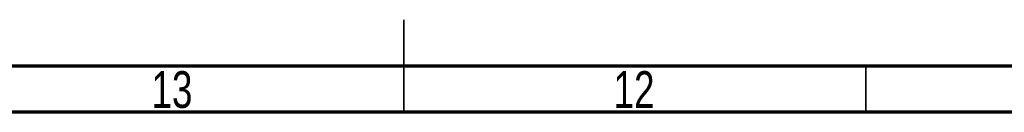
# Model space of a CAD drawing. Header units: millimetres. Extents: x 15 to 1184, y 5 to 836.
# Tile 4 of 27: x 558 to 664, y 5 to 15. Entities that reach past the tile are written whole.
import ezdxf

# ---------------------------------------------------------------- set-up
doc = ezdxf.new("R2010")
doc.units = ezdxf.units.MM
doc.styles.add('SLDTEXTSTYLE0', font='TXT', dxfattribs={"width": 0.75})

msp = doc.modelspace()

# ---------------------------------------------------------------- linework, layer by layer
at = {"color": 7, "linetype": 'Continuous', "lineweight": 35}
for p, q in [((599.5, 5), (599.5, 15)), ((599.5, 10), (599.5, 5)), ((649.5, 10), (649.5, 5))]:
    msp.add_line(p, q, dxfattribs=at)
at = {"color": 7, "linetype": 'Continuous', "lineweight": 70}
for p, q in [((1179, 10), (20, 10)), ((1184, 5), (15, 5))]:
    msp.add_line(p, q, dxfattribs=at)

# ---------------------------------------------------------------- texts
at = {"color": 7, "linetype": 'Continuous', "lineweight": 0, "char_height": 3.9687, "attachment_point": 2, "style": 'SLDTEXTSTYLE0'}
for s, insert in [('13', (574.42, 9.442)), ('12', (624.42, 9.442))]:
    msp.add_mtext(s, dxfattribs=dict(at, insert=insert))

doc.saveas('drawing.dxf')
